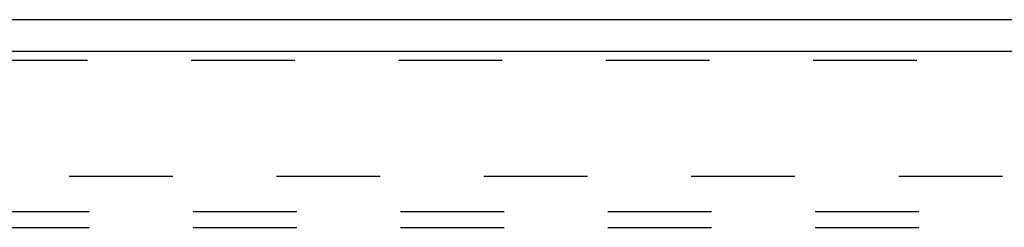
# Model space of a CAD drawing. Header units: inches. Extents: x 0 to 150, y 0 to 97.
# Tile 12 of 18: x 54.54 to 62.39, y 65.49 to 67.15. Entities that reach past the tile are written whole.
import ezdxf

# ---------------------------------------------------------------- set-up
doc = ezdxf.new("R2010")
doc.units = ezdxf.units.IN
doc.header["$LTSCALE"] = 8.257143
doc.header["$MEASUREMENT"] = 0
doc.linetypes.add('HIDDEN', pattern=[0.2, 0.1, -0.1])
doc.layers.get('0').update_dxf_attribs({"linetype": 'CONTINUOUS'})
for name, color, linetype in [('DEFAULT_2', 8, 'HIDDEN'), ('DOOR_ASSEMBLY', 7, 'CONTINUOUS'), ('SUBPANEL', 7, 'CONTINUOUS')]:
    doc.layers.add(name, color=color, linetype=linetype)

msp = doc.modelspace()

# ---------------------------------------------------------------- linework, layer by layer
at = {"color": 3, "linetype": 'Continuous'}
msp.add_line((34.2906, 67.1457), (70.1646, 67.1457), dxfattribs=at)
at = {"layer": 'DEFAULT_2', "color": 8, "linetype": 'HIDDEN'}
msp.add_line((68.9756, 65.8957), (35.4796, 65.8957), dxfattribs=at)
at = {"layer": 'DOOR_ASSEMBLY', "color": 3, "linetype": 'Continuous'}
msp.add_line((34.3221, 66.8957), (69.9471, 66.8957), dxfattribs=at)
at = {"layer": 'DOOR_ASSEMBLY', "color": 8, "linetype": 'HIDDEN'}
msp.add_line((69.9471, 66.8207), (34.3221, 66.8207), dxfattribs=at)
at = {"layer": 'SUBPANEL', "color": 8, "linetype": 'HIDDEN'}
for p, q in [((37.7589, 65.6144), (66.6964, 65.6144)), ((37.7589, 65.4894), (66.6964, 65.4894))]:
    msp.add_line(p, q, dxfattribs=at)

doc.saveas('drawing.dxf')
